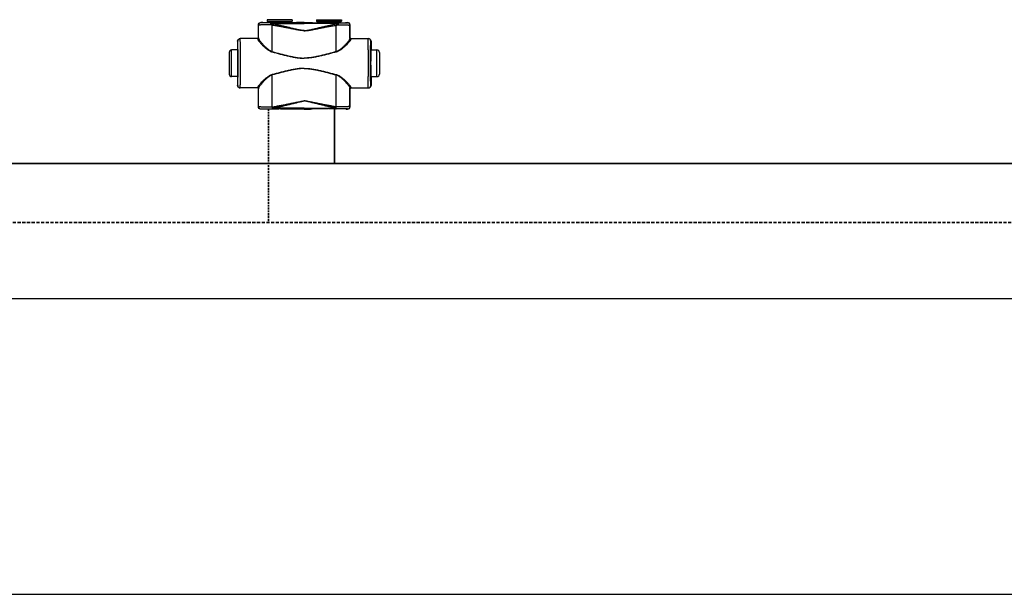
# Model space of a CAD drawing. Header units: millimetres. Extents: x 60394 to 199354, y 20895 to 166073.
# Tile 45 of 256: x 71667 to 72666, y 23395 to 23978. Entities that reach past the tile are written whole.
import ezdxf

# ---------------------------------------------------------------- set-up
doc = ezdxf.new("R2010")
doc.units = ezdxf.units.MM
doc.linetypes.add('VERDECKT', pattern=[9.525, 6.35, -3.175])
doc.layers.add('UT_SCHÉMA_PŘÍVOD', color=10, linetype='Continuous', lineweight=35)
doc.layers.add('UT_SCHÉMA_ZPÁTEČKA', color=172, linetype='VERDECKT', lineweight=35)

msp = doc.modelspace()

# ---------------------------------------------------------------- linework, layer by layer
at = {"color": 0, "linetype": 'Continuous'}
for p, q in [((71912.31, 23974.95), (71912.19, 23975.07)), ((71913.84, 23975.07), (71912.19, 23975.07)), ((71914.19, 23974.97), (71913.84, 23975.07)), ((71943.79, 23977.97), (71918.59, 23977.97)), ((71918.59, 23977.97), (71918.59, 23976.57)), ((71918.59, 23976.57), (71919.54, 23975.62)), ((71918.59, 23976.57), (71943.79, 23976.57)), ((71919.54, 23975.62), (71942.83, 23975.62)), ((71919.69, 23975.26), (71942.69, 23975.26)), ((71919.69, 23975.26), (71919.69, 23974.9)), ((71927.33, 23974.88), (71922.48, 23974.88)), ((71922.48, 23974.18), (71922.48, 23974.88)), ((71922.48, 23974.18), (71956.19, 23974.18)), ((71956.19, 23974.88), (71935.04, 23974.88)), ((71942.69, 23975.26), (71942.69, 23974.9)), ((71943.79, 23976.57), (71942.83, 23975.62)), ((71943.79, 23977.97), (71943.79, 23976.57)), ((71949.94, 23975.07), (71948.19, 23974.97)), ((71956.19, 23975.07), (71949.94, 23975.07)), ((71956.19, 23975.07), (71962.44, 23975.07)), ((71956.19, 23974.88), (71977.33, 23974.88)), ((71989.89, 23974.18), (71956.19, 23974.18)), ((71962.44, 23975.07), (71964.19, 23974.97)), ((71968.59, 23977.97), (71993.79, 23977.97)), ((71968.59, 23977.97), (71968.59, 23976.57)), ((71993.79, 23976.57), (71968.59, 23976.57)), ((71968.59, 23976.57), (71969.54, 23975.62)), ((71992.83, 23975.62), (71969.54, 23975.62)), ((71992.69, 23975.26), (71969.69, 23975.26)), ((71969.69, 23975.26), (71969.69, 23974.9)), ((71985.04, 23974.88), (71989.89, 23974.88)), ((71989.89, 23974.18), (71989.89, 23974.88)), ((71992.69, 23975.26), (71992.69, 23974.9)), ((71993.79, 23976.57), (71992.83, 23975.62)), ((71993.79, 23977.97), (71993.79, 23976.57)), ((71998.19, 23974.97), (71998.53, 23975.07)), ((71998.53, 23975.07), (72000.19, 23975.07)), ((72000.06, 23974.95), (72000.19, 23975.07)), ((71909.81, 23972.45), (71909.69, 23972.57)), ((71909.69, 23959.57), (71909.69, 23972.57)), ((72002.56, 23972.45), (72002.69, 23972.57)), ((72002.69, 23959.57), (72002.69, 23972.57)), ((71888.7, 23956.27), (71888.49, 23956.27)), ((71888.49, 23956.27), (71888.49, 23948.12)), ((71908.99, 23958.77), (71890.99, 23958.77)), ((71909.69, 23959.57), (71909.79, 23959.57)), ((72002.69, 23959.57), (72002.58, 23959.57)), ((72003.38, 23958.77), (72021.39, 23958.77)), ((72023.68, 23956.27), (72023.89, 23956.27)), ((72023.89, 23956.27), (72023.89, 23948.12)), ((71879.99, 23944.77), (71879.99, 23922.77)), ((71888.73, 23947.27), (71882.49, 23947.27)), ((71882.49, 23920.27), (71882.49, 23947.27)), ((71888.49, 23948.12), (71888.7, 23947.77)), ((71888.88, 23947.76), (71888.88, 23947.77)), ((72023.49, 23947.76), (72023.49, 23947.77)), ((72023.64, 23947.27), (72029.89, 23947.27)), ((72023.89, 23948.12), (72023.68, 23947.77)), ((72029.89, 23920.27), (72029.89, 23947.27)), ((72032.39, 23944.77), (72032.39, 23922.77)), ((71888.73, 23920.27), (71882.49, 23920.27)), ((71888.7, 23919.77), (71888.49, 23919.42)), ((71888.49, 23919.42), (71888.49, 23911.27)), ((71888.88, 23919.77), (71888.88, 23919.78)), ((72023.49, 23919.77), (72023.49, 23919.78)), ((72023.64, 23920.27), (72029.89, 23920.27)), ((72023.68, 23919.77), (72023.89, 23919.42)), ((72023.89, 23919.42), (72023.89, 23911.27)), ((71888.49, 23911.27), (71888.7, 23911.27)), ((71908.99, 23908.77), (71890.99, 23908.77)), ((71909.79, 23907.97), (71909.69, 23907.97)), ((71909.69, 23889.87), (71909.69, 23907.97)), ((72002.58, 23907.97), (72002.69, 23907.97)), ((72002.69, 23889.87), (72002.69, 23907.97)), ((72003.38, 23908.77), (72021.39, 23908.77)), ((72023.89, 23911.27), (72023.68, 23911.27)), ((71909.69, 23889.87), (71909.8, 23889.99)), ((71912.19, 23887.37), (71912.3, 23887.49)), ((71913.84, 23887.37), (71912.19, 23887.37)), ((71914.19, 23887.48), (71913.84, 23887.37)), ((71923.73, 23889.62), (71923.91, 23889.62)), ((71924.05, 23887.56), (71924.23, 23887.56)), ((71956.19, 23888.31), (71924.23, 23888.31)), ((71924.23, 23887.56), (71924.23, 23888.31)), ((71924.23, 23887.56), (71925.49, 23887.56)), ((71936.88, 23887.56), (71956.19, 23887.56)), ((71949.94, 23887.37), (71948.19, 23887.48)), ((71956.19, 23887.37), (71949.94, 23887.37)), ((71956.19, 23888.31), (71988.14, 23888.31)), ((71975.49, 23887.56), (71956.19, 23887.56)), ((71956.19, 23887.37), (71962.44, 23887.37)), ((71962.44, 23887.37), (71964.19, 23887.48)), ((71988.14, 23887.56), (71986.88, 23887.56)), ((71988.14, 23887.56), (71988.14, 23888.31)), ((71988.32, 23887.56), (71988.14, 23887.56)), ((71988.64, 23889.62), (71988.46, 23889.62)), ((71998.19, 23887.48), (71998.53, 23887.37)), ((71998.53, 23887.37), (72000.19, 23887.37)), ((72000.19, 23887.37), (72000.07, 23887.49)), ((72002.69, 23889.87), (72002.57, 23889.99))]:
    msp.add_line(p, q, dxfattribs=at)
for p, q in [((64740.61, 23695.36), (199354.39, 23695.36)), ((64740.61, 23395.36), (199354.39, 23395.36))]:
    msp.add_line(p, q)
for centre, radius, start, end in [((71912.31, 23972.45), 2.5, 90.00246, 179.99754), ((71919.19, 23975.26), 0.5, 0, 45), ((71943.19, 23975.26), 0.5, 135, 180), ((71969.19, 23975.26), 0.5, 0, 45), ((71993.19, 23975.26), 0.5, 135, 180), ((72000.06, 23972.45), 2.5, 0.00246, 89.99754), ((71891.2, 23956.27), 2.5, 90.00225, 180.00111), ((71908.99, 23959.57), 0.8, 270.0036, 359.99724), ((72003.38, 23959.57), 0.8, 180.00276, 269.9964), ((72021.18, 23956.27), 2.5, 359.99889, 89.99775), ((71882.49, 23944.77), 2.5, 90, 180), ((69449.02, 23933.77), 2442.41, 359.68325, 0.31675), ((74463.35, 23933.77), 2442.41, 179.68325, 180.31675), ((72029.89, 23944.77), 2.5, 0, 90), ((71882.49, 23922.77), 2.5, 180, 270), ((72029.89, 23922.77), 2.5, 270, 0), ((71891.2, 23911.27), 2.5, 179.99889, 269.99775), ((71908.99, 23907.97), 0.8, 0.00276, 89.9964), ((72003.38, 23907.97), 0.8, 90.0036, 179.99724), ((72021.18, 23911.27), 2.5, 270.00225, 0.00111), ((71912.3, 23889.99), 2.5, 180.00246, 269.99754), ((72000.07, 23889.99), 2.5, 270.00246, 359.99754)]:
    msp.add_arc(centre, radius, start, end, dxfattribs=at)
at = {"color": 0, "linetype": 'Continuous', "extrusion": (0, 0, -1)}
for centre, major_axis, ratio, start_param, end_param in [((71912.19, 23972.57), (-1.77, 1.77), 0.999973, -0.785384, 0.785384), ((71931.19, 23974.97), (-17, 0), 0.005236, 4.941076, 6.283185), ((71931.19, 23974.97), (-17, 0), 0.005236, 3.141593, 4.483702), ((71890.99, 23956.27), (-2.5, 0), 0.999945, 0, 1.570796), ((71908.89, 23959.57), (-0.8, 0), 0.999986, -3.141593, -1.659157), ((71888.7, 23933.77), (0, 14), 0.010472, 0, 3.141593), ((71890.99, 23911.27), (-2.5, 0), 0.999945, -1.570796, 0), ((71908.89, 23907.97), (0.8, 0), 0.999986, -1.395381, 0), ((71912.19, 23889.87), (1.77, 1.77), 0.999973, -3.926977, -2.356208), ((71931.19, 23887.48), (-17, 0), 0.005236, 0, 1.229157), ((71931.19, 23887.48), (-17, 0), 0.005236, 1.912436, 3.141593)]:
    msp.add_ellipse(centre, major_axis=major_axis, ratio=ratio, start_param=start_param, end_param=end_param, dxfattribs=at)
at = {"color": 0, "linetype": 'Continuous'}
for centre, major_axis, ratio, start_param, end_param in [((71981.19, 23974.97), (17, 0), 0.005236, 3.141593, 4.483702), ((71981.19, 23974.97), (17, 0), 0.005236, 4.941076, 6.283185), ((72000.19, 23972.57), (1.77, 1.77), 0.999973, -0.785384, 0.785384), ((72003.49, 23959.57), (0.8, 0), 0.999986, -3.141593, -1.659157), ((72021.39, 23956.27), (2.5, 0), 0.999945, 0, 1.570796), ((72023.68, 23933.77), (0, 14), 0.010472, 0, 3.141593), ((72003.49, 23907.97), (-0.8, 0), 0.999986, -1.395381, 0), ((72021.39, 23911.27), (2.5, 0), 0.999945, -1.570796, 0), ((71981.19, 23887.48), (17, 0), 0.005236, 1.912436, 3.141593), ((71981.19, 23887.48), (17, 0), 0.005236, 0, 1.229157), ((72000.19, 23889.87), (-1.77, 1.77), 0.999973, -3.926977, -2.356208)]:
    msp.add_ellipse(centre, major_axis=major_axis, ratio=ratio, start_param=start_param, end_param=end_param, dxfattribs=at)
for points, knots in [([(71922.48, 23974.88), (71921.78, 23974.88), (71920.42, 23974.88), (71918.76, 23974.89), (71917.52, 23974.89), (71916.68, 23974.9), (71915.89, 23974.9), (71915.18, 23974.9), (71914.53, 23974.91), (71913.97, 23974.91), (71913.48, 23974.92), (71913.13, 23974.92), (71912.89, 23974.93), (71912.74, 23974.93), (71912.61, 23974.93), (71912.51, 23974.94), (71912.43, 23974.94), (71912.39, 23974.94), (71912.36, 23974.94), (71912.34, 23974.94), (71912.32, 23974.95), (71912.31, 23974.95), (71912.31, 23974.95), (71912.31, 23974.95)], [0, 0, 0, 0, 0.207653, 0.400343, 0.489423, 0.572844, 0.650059, 0.720565, 0.783909, 0.839692, 0.887568, 0.927242, 0.943927, 0.958477, 0.970869, 0.981088, 0.989117, 0.992306, 0.994945, 0.997032, 0.998568, 0.999554, 1, 1, 1, 1]), ([(71922.48, 23974.88), (71922.4, 23974.88), (71922.29, 23974.77), (71922.22, 23974.63), (71922.15, 23974.48), (71922.07, 23974.26), (71922, 23973.94), (71921.94, 23973.58), (71921.89, 23973.18), (71921.87, 23972.9), (71921.87, 23972.76)], [0, 0, 0, 0, 0.117156, 0.161001, 0.211236, 0.330442, 0.472834, 0.634922, 0.812344, 1, 1, 1, 1]), ([(71922.48, 23974.18), (71922.36, 23973.98), (71922.13, 23973.51), (71921.95, 23973.03), (71921.87, 23972.76)], [0, 0, 0, 0, 0.464895, 1, 1, 1, 1]), ([(71924.06, 23973.74), (71923.92, 23973.77), (71923.39, 23973.89), (71922.87, 23974.05), (71922.48, 23974.18)], [0, 0, 0, 0, 0.253704, 1, 1, 1, 1]), ([(71924.06, 23973.74), (71923.99, 23973.54), (71923.87, 23973.09), (71923.78, 23972.64), (71923.73, 23972.4)], [0, 0, 0, 0, 0.464569, 1, 1, 1, 1]), ([(71956.19, 23966.94), (71956.19, 23966.94), (71955.84, 23966.94), (71955.15, 23966.97), (71953.78, 23967.1), (71952.08, 23967.38), (71950.05, 23967.81), (71948.04, 23968.26), (71946.03, 23968.74), (71943.36, 23969.37), (71940.03, 23970.17), (71936.03, 23971.12), (71932.04, 23972.03), (71928.05, 23972.91), (71925.39, 23973.47), (71924.06, 23973.74)], [0.499995, 0.499995, 0.499995, 0.499995, 0.4999958, 0.5157333, 0.5314718, 0.5629204, 0.5943483, 0.6257534, 0.6571339, 0.6884877, 0.7511054, 0.813586, 0.8759088, 0.9380534, 1, 1, 1, 1]), ([(71935.04, 23974.88), (71934.4, 23974.88), (71933.12, 23974.85), (71931.19, 23974.83), (71929.25, 23974.85), (71927.97, 23974.88), (71927.33, 23974.88)], [0, 0, 0, 0, 0.248355, 0.5, 0.751645, 1, 1, 1, 1]), ([(71956.19, 23966.94), (71956.19, 23966.94), (71956.53, 23966.94), (71957.22, 23966.97), (71958.59, 23967.1), (71960.29, 23967.38), (71962.32, 23967.81), (71964.33, 23968.26), (71966.34, 23968.74), (71969.01, 23969.37), (71972.34, 23970.17), (71976.34, 23971.12), (71980.33, 23972.03), (71984.32, 23972.91), (71986.98, 23973.47), (71988.31, 23973.74)], [0.499995, 0.499995, 0.499995, 0.499995, 0.4999958, 0.5157333, 0.5314718, 0.5629204, 0.5943483, 0.6257534, 0.6571339, 0.6884877, 0.7511054, 0.813586, 0.8759088, 0.9380534, 1, 1, 1, 1]), ([(71977.33, 23974.88), (71977.97, 23974.88), (71979.25, 23974.85), (71981.19, 23974.83), (71983.12, 23974.85), (71984.4, 23974.88), (71985.04, 23974.88)], [0, 0, 0, 0, 0.248355, 0.5, 0.751645, 1, 1, 1, 1]), ([(71988.31, 23973.74), (71988.45, 23973.77), (71988.98, 23973.89), (71989.5, 23974.05), (71989.89, 23974.18)], [0, 0, 0, 0, 0.253704, 1, 1, 1, 1]), ([(71988.31, 23973.74), (71988.38, 23973.54), (71988.5, 23973.09), (71988.59, 23972.64), (71988.64, 23972.4)], [0, 0, 0, 0, 0.464569, 1, 1, 1, 1]), ([(71989.89, 23974.88), (71990.59, 23974.88), (71991.95, 23974.88), (71993.61, 23974.89), (71994.85, 23974.89), (71995.7, 23974.9), (71996.48, 23974.9), (71997.2, 23974.9), (71997.84, 23974.91), (71998.41, 23974.91), (71998.89, 23974.92), (71999.25, 23974.92), (71999.49, 23974.93), (71999.63, 23974.93), (71999.76, 23974.93), (71999.86, 23974.94), (71999.94, 23974.94), (71999.98, 23974.94), (72000.01, 23974.94), (72000.03, 23974.94), (72000.05, 23974.95), (72000.06, 23974.95), (72000.06, 23974.95), (72000.06, 23974.95)], [0, 0, 0, 0, 0.207653, 0.400343, 0.489423, 0.572844, 0.650059, 0.720565, 0.783909, 0.839692, 0.887568, 0.927242, 0.943927, 0.958477, 0.970869, 0.981088, 0.989117, 0.992306, 0.994945, 0.997032, 0.998568, 0.999554, 1, 1, 1, 1]), ([(71989.89, 23974.88), (71989.98, 23974.88), (71990.08, 23974.77), (71990.16, 23974.63), (71990.23, 23974.48), (71990.3, 23974.26), (71990.38, 23973.94), (71990.44, 23973.58), (71990.48, 23973.18), (71990.5, 23972.9), (71990.5, 23972.76)], [0, 0, 0, 0, 0.117156, 0.161001, 0.211236, 0.330442, 0.472834, 0.634922, 0.812344, 1, 1, 1, 1]), ([(71989.89, 23974.18), (71990.01, 23973.98), (71990.24, 23973.51), (71990.42, 23973.03), (71990.5, 23972.76)], [0, 0, 0, 0, 0.464895, 1, 1, 1, 1]), ([(71921.87, 23972.76), (71921.04, 23972.76), (71919.43, 23972.75), (71917.46, 23972.73), (71916, 23972.71), (71914.99, 23972.69), (71914.06, 23972.67), (71913.21, 23972.65), (71912.45, 23972.63), (71911.78, 23972.61), (71911.2, 23972.58), (71910.78, 23972.56), (71910.49, 23972.55), (71910.32, 23972.53), (71910.17, 23972.52), (71910.04, 23972.51), (71909.95, 23972.49), (71909.88, 23972.48), (71909.83, 23972.47), (71909.81, 23972.46), (71909.81, 23972.45)], [0, 0, 0, 0, 0.207034, 0.39928, 0.488214, 0.57154, 0.648707, 0.71921, 0.782588, 0.838437, 0.886403, 0.926186, 0.942933, 0.957549, 0.970012, 0.98031, 0.988432, 0.994377, 0.998178, 1, 1, 1, 1]), ([(71909.82, 23959.04), (71909.82, 23960.16), (71909.81, 23964.63), (71909.81, 23969.1), (71909.81, 23972.45)], [0, 0, 0, 0, 0.250733, 1, 1, 1, 1]), ([(71923.73, 23972.4), (71923.57, 23972.42), (71922.95, 23972.52), (71922.33, 23972.65), (71921.87, 23972.76)], [0, 0, 0, 0, 0.252579, 1, 1, 1, 1]), ([(71956.19, 23966.76), (71956.19, 23966.76), (71955.5, 23966.76), (71954.12, 23966.84), (71952.07, 23967.12), (71950.03, 23967.47), (71947.32, 23967.98), (71943.94, 23968.64), (71939.89, 23969.44), (71935.85, 23970.22), (71931.81, 23970.98), (71927.77, 23971.71), (71925.08, 23972.18), (71923.73, 23972.4)], [0.5000015, 0.5000015, 0.5000015, 0.5000015, 0.500002, 0.5313979, 0.5627848, 0.5941575, 0.6255147, 0.6881766, 0.7507583, 0.8132458, 0.8756245, 0.9378805, 1, 1, 1, 1]), ([(71923.75, 23945.63), (71923.75, 23947.87), (71923.74, 23956.79), (71923.74, 23965.72), (71923.73, 23972.4)], [0, 0, 0, 0, 0.250952, 1, 1, 1, 1]), ([(71956.19, 23966.76), (71956.19, 23966.76), (71956.88, 23966.76), (71958.26, 23966.84), (71960.31, 23967.12), (71962.34, 23967.47), (71965.05, 23967.98), (71968.43, 23968.64), (71972.48, 23969.44), (71976.52, 23970.22), (71980.56, 23970.98), (71984.6, 23971.71), (71987.29, 23972.18), (71988.64, 23972.4)], [0.5000015, 0.5000015, 0.5000015, 0.5000015, 0.500002, 0.5313979, 0.5627848, 0.5941575, 0.6255147, 0.6881766, 0.7507583, 0.8132458, 0.8756245, 0.9378805, 1, 1, 1, 1]), ([(71988.62, 23945.63), (71988.62, 23947.87), (71988.63, 23956.79), (71988.63, 23965.72), (71988.64, 23972.4)], [0, 0, 0, 0, 0.250952, 1, 1, 1, 1]), ([(71988.64, 23972.4), (71988.8, 23972.42), (71989.42, 23972.52), (71990.04, 23972.65), (71990.5, 23972.76)], [0, 0, 0, 0, 0.252579, 1, 1, 1, 1]), ([(71990.5, 23972.76), (71991.34, 23972.76), (71992.94, 23972.75), (71994.91, 23972.73), (71996.37, 23972.71), (71997.38, 23972.69), (71998.31, 23972.67), (71999.16, 23972.65), (71999.92, 23972.63), (72000.59, 23972.61), (72001.17, 23972.58), (72001.59, 23972.56), (72001.88, 23972.55), (72002.05, 23972.53), (72002.2, 23972.52), (72002.33, 23972.51), (72002.42, 23972.49), (72002.5, 23972.48), (72002.54, 23972.47), (72002.56, 23972.46), (72002.56, 23972.45)], [0, 0, 0, 0, 0.207034, 0.39928, 0.488214, 0.57154, 0.648707, 0.71921, 0.782588, 0.838437, 0.886403, 0.926186, 0.942933, 0.957549, 0.970012, 0.98031, 0.988432, 0.994377, 0.998178, 1, 1, 1, 1]), ([(72002.55, 23959.04), (72002.55, 23960.16), (72002.56, 23964.63), (72002.56, 23969.1), (72002.56, 23972.45)], [0, 0, 0, 0, 0.250733, 1, 1, 1, 1]), ([(71888.88, 23947.77), (71888.87, 23948.4), (71888.86, 23949.59), (71888.85, 23951.04), (71888.83, 23952.09), (71888.82, 23952.79), (71888.81, 23953.43), (71888.8, 23954.01), (71888.79, 23954.53), (71888.77, 23954.98), (71888.76, 23955.37), (71888.75, 23955.64), (71888.74, 23955.83), (71888.74, 23955.95), (71888.73, 23956.04), (71888.72, 23956.12), (71888.72, 23956.18), (71888.71, 23956.23), (71888.7, 23956.25), (71888.7, 23956.27), (71888.7, 23956.27)], [0, 0, 0, 0, 0.221931, 0.420259, 0.509783, 0.592499, 0.668149, 0.736495, 0.797321, 0.850436, 0.895675, 0.932895, 0.948462, 0.961984, 0.973451, 0.982856, 0.990196, 0.99547, 0.998697, 1, 1, 1, 1]), ([(71891.39, 23947.27), (71891.39, 23948.11), (71891.38, 23949.71), (71891.36, 23951.65), (71891.35, 23953.06), (71891.33, 23954.02), (71891.32, 23954.89), (71891.31, 23955.68), (71891.3, 23956.39), (71891.28, 23957), (71891.27, 23957.53), (71891.26, 23957.91), (71891.25, 23958.17), (71891.24, 23958.32), (71891.23, 23958.46), (71891.23, 23958.57), (71891.22, 23958.65), (71891.21, 23958.71), (71891.21, 23958.75), (71891.2, 23958.77), (71891.2, 23958.77), (71891.2, 23958.77)], [0, 0, 0, 0, 0.218984, 0.416191, 0.505653, 0.588551, 0.664564, 0.733396, 0.794781, 0.848478, 0.894279, 0.932006, 0.947796, 0.961515, 0.973152, 0.982695, 0.990138, 0.995479, 0.998726, 0.999584, 1, 1, 1, 1]), ([(71908.99, 23958.77), (71908.99, 23958.77), (71908.99, 23958.77), (71908.99, 23958.76), (71909, 23958.75), (71909, 23958.73), (71909, 23958.69), (71909, 23958.64), (71909.01, 23958.56), (71909.01, 23958.47), (71909.01, 23958.37), (71909.02, 23958.29), (71909.02, 23958.25)], [0, 0, 0, 0, 0.005122, 0.017304, 0.037118, 0.064661, 0.143035, 0.252499, 0.393016, 0.564526, 0.766907, 1, 1, 1, 1]), ([(71909.82, 23959.04), (71909.82, 23958.93), (71909.78, 23958.73), (71909.6, 23958.47), (71909.33, 23958.29), (71909.12, 23958.25), (71909.02, 23958.25)], [0, 0, 0, 0, 0.247572, 0.496581, 0.747591, 1, 1, 1, 1]), ([(71909.02, 23958.25), (71909.02, 23958.19), (71909.04, 23958.05), (71909.11, 23957.83), (71909.22, 23957.58), (71909.43, 23957.19), (71909.79, 23956.65), (71910.32, 23955.94), (71910.96, 23955.16), (71912, 23953.98), (71913.5, 23952.39), (71915.54, 23950.43), (71917.45, 23948.79), (71919.15, 23947.52), (71921.01, 23946.32), (71922.55, 23945.59), (71923.64, 23945.3)], [0, 0, 0, 0, 0.009694, 0.02127, 0.034861, 0.050494, 0.087694, 0.13227, 0.183417, 0.240322, 0.368483, 0.511765, 0.666448, 0.747227, 0.829948, 1, 1, 1, 1]), ([(71909.79, 23959.57), (71909.79, 23959.57), (71909.79, 23959.57), (71909.79, 23959.56), (71909.8, 23959.55), (71909.8, 23959.53), (71909.8, 23959.49), (71909.8, 23959.43), (71909.81, 23959.36), (71909.81, 23959.26), (71909.81, 23959.16), (71909.82, 23959.08), (71909.82, 23959.04)], [0, 0, 0, 0, 0.005057, 0.017214, 0.037015, 0.06455, 0.142921, 0.252392, 0.392925, 0.564459, 0.766871, 1, 1, 1, 1]), ([(71909.82, 23959.04), (71909.82, 23958.97), (71909.84, 23958.82), (71909.91, 23958.59), (71910.01, 23958.33), (71910.21, 23957.93), (71910.55, 23957.37), (71911.05, 23956.64), (71911.65, 23955.83), (71912.63, 23954.62), (71914.04, 23952.99), (71915.97, 23950.97), (71917.79, 23949.28), (71919.41, 23947.97), (71921.18, 23946.71), (71922.68, 23945.94), (71923.75, 23945.63)], [0, 0, 0, 0, 0.010286, 0.022433, 0.036551, 0.052653, 0.090607, 0.135698, 0.187142, 0.244158, 0.372094, 0.514728, 0.6685, 0.748767, 0.830965, 1, 1, 1, 1]), ([(72002.55, 23959.04), (72002.55, 23958.97), (72002.53, 23958.82), (72002.46, 23958.59), (72002.36, 23958.33), (72002.16, 23957.93), (72001.83, 23957.37), (72001.33, 23956.64), (72000.72, 23955.83), (71999.74, 23954.62), (71998.33, 23952.99), (71996.4, 23950.97), (71994.58, 23949.28), (71992.97, 23947.97), (71991.19, 23946.71), (71989.69, 23945.94), (71988.62, 23945.63)], [0, 0, 0, 0, 0.010286, 0.022433, 0.036551, 0.052653, 0.090607, 0.135698, 0.187142, 0.244158, 0.372094, 0.514728, 0.6685, 0.748767, 0.830965, 1, 1, 1, 1]), ([(72003.35, 23958.25), (72003.35, 23958.19), (72003.33, 23958.05), (72003.26, 23957.83), (72003.15, 23957.58), (72002.94, 23957.19), (72002.58, 23956.65), (72002.05, 23955.94), (72001.41, 23955.16), (72000.37, 23953.98), (71998.87, 23952.39), (71996.83, 23950.43), (71994.92, 23948.79), (71993.22, 23947.52), (71991.36, 23946.32), (71989.82, 23945.59), (71988.73, 23945.3)], [0, 0, 0, 0, 0.009694, 0.02127, 0.034861, 0.050494, 0.087694, 0.13227, 0.183417, 0.240322, 0.368483, 0.511765, 0.666448, 0.747227, 0.829948, 1, 1, 1, 1]), ([(72002.58, 23959.57), (72002.58, 23959.57), (72002.58, 23959.57), (72002.58, 23959.56), (72002.58, 23959.55), (72002.57, 23959.53), (72002.57, 23959.49), (72002.57, 23959.43), (72002.56, 23959.36), (72002.56, 23959.26), (72002.56, 23959.16), (72002.55, 23959.08), (72002.55, 23959.04)], [0, 0, 0, 0, 0.005057, 0.017214, 0.037015, 0.06455, 0.142921, 0.252392, 0.392925, 0.564459, 0.766871, 1, 1, 1, 1]), ([(72002.55, 23959.04), (72002.55, 23958.93), (72002.6, 23958.73), (72002.77, 23958.47), (72003.04, 23958.29), (72003.25, 23958.25), (72003.35, 23958.25)], [0, 0, 0, 0, 0.247572, 0.496581, 0.747591, 1, 1, 1, 1]), ([(72003.38, 23958.77), (72003.38, 23958.77), (72003.38, 23958.77), (72003.38, 23958.76), (72003.38, 23958.75), (72003.37, 23958.73), (72003.37, 23958.69), (72003.37, 23958.64), (72003.36, 23958.56), (72003.36, 23958.47), (72003.36, 23958.37), (72003.35, 23958.29), (72003.35, 23958.25)], [0, 0, 0, 0, 0.005122, 0.017304, 0.037118, 0.064661, 0.143035, 0.252499, 0.393016, 0.564526, 0.766907, 1, 1, 1, 1]), ([(72020.98, 23947.27), (72020.98, 23948.11), (72020.99, 23949.71), (72021.01, 23951.65), (72021.03, 23953.06), (72021.04, 23954.02), (72021.05, 23954.89), (72021.06, 23955.68), (72021.08, 23956.39), (72021.09, 23957), (72021.1, 23957.53), (72021.11, 23957.91), (72021.12, 23958.17), (72021.13, 23958.32), (72021.14, 23958.46), (72021.15, 23958.57), (72021.15, 23958.65), (72021.16, 23958.71), (72021.17, 23958.75), (72021.17, 23958.77), (72021.17, 23958.77), (72021.18, 23958.77)], [0, 0, 0, 0, 0.218984, 0.416191, 0.505653, 0.588551, 0.664564, 0.733396, 0.794781, 0.848478, 0.894279, 0.932006, 0.947796, 0.961515, 0.973152, 0.982695, 0.990138, 0.995479, 0.998726, 0.999584, 1, 1, 1, 1]), ([(72023.49, 23947.77), (72023.5, 23948.4), (72023.51, 23949.59), (72023.52, 23951.04), (72023.54, 23952.09), (72023.55, 23952.79), (72023.56, 23953.43), (72023.57, 23954.01), (72023.58, 23954.53), (72023.6, 23954.98), (72023.61, 23955.37), (72023.62, 23955.64), (72023.63, 23955.83), (72023.64, 23955.95), (72023.64, 23956.04), (72023.65, 23956.12), (72023.66, 23956.18), (72023.66, 23956.23), (72023.67, 23956.25), (72023.67, 23956.27), (72023.68, 23956.27)], [0, 0, 0, 0, 0.221931, 0.420259, 0.509783, 0.592499, 0.668149, 0.736495, 0.797321, 0.850436, 0.895675, 0.932895, 0.948462, 0.961984, 0.973451, 0.982856, 0.990196, 0.99547, 0.998697, 1, 1, 1, 1]), ([(71888.88, 23919.78), (71888.9, 23921.98), (71888.92, 23926.64), (71888.94, 23933.77), (71888.92, 23940.9), (71888.9, 23945.56), (71888.88, 23947.76)], [0, 0, 0, 0, 0.235226, 0.499987, 0.764754, 1, 1, 1, 1]), ([(71923.75, 23945.63), (71923.74, 23945.6), (71923.71, 23945.49), (71923.67, 23945.38), (71923.64, 23945.3)], [0, 0, 0, 0, 0.258378, 1, 1, 1, 1]), ([(71923.64, 23945.3), (71926.31, 23944.58), (71930.31, 23943.5), (71935.67, 23942.13), (71939.71, 23941.16), (71943.78, 23940.28), (71947.88, 23939.56), (71951.33, 23939.14), (71954.1, 23938.97), (71955.49, 23938.94), (71956.19, 23938.94), (71956.19, 23938.94)], [0, 0, 0, 0, 0.1245061, 0.1869228, 0.2494269, 0.3120016, 0.3746311, 0.4372993, 0.4686472, 0.4999998, 0.5, 0.5, 0.5, 0.5]), ([(71923.75, 23945.63), (71926.4, 23944.89), (71930.39, 23943.79), (71935.72, 23942.38), (71939.75, 23941.38), (71943.8, 23940.47), (71947.89, 23939.72), (71951.34, 23939.29), (71954.1, 23939.11), (71955.49, 23939.08), (71956.19, 23939.08), (71956.19, 23939.08)], [0, 0, 0, 0, 0.1244767, 0.1868883, 0.2493924, 0.3119715, 0.3746087, 0.437287, 0.4686409, 0.4999998, 0.5, 0.5, 0.5, 0.5]), ([(71988.62, 23945.63), (71985.97, 23944.89), (71981.99, 23943.79), (71976.65, 23942.38), (71972.62, 23941.38), (71968.57, 23940.47), (71964.48, 23939.72), (71961.04, 23939.29), (71958.27, 23939.11), (71956.88, 23939.08), (71956.19, 23939.08), (71956.19, 23939.08)], [0, 0, 0, 0, 0.1244767, 0.1868883, 0.2493924, 0.3119715, 0.3746087, 0.437287, 0.4686409, 0.4999998, 0.5, 0.5, 0.5, 0.5]), ([(71988.73, 23945.3), (71986.06, 23944.58), (71982.06, 23943.5), (71976.7, 23942.13), (71972.66, 23941.16), (71968.6, 23940.28), (71964.49, 23939.56), (71961.04, 23939.14), (71958.27, 23938.97), (71956.88, 23938.94), (71956.19, 23938.94), (71956.19, 23938.94)], [0, 0, 0, 0, 0.1245061, 0.1869228, 0.2494269, 0.3120016, 0.3746311, 0.4372993, 0.4686472, 0.4999998, 0.5, 0.5, 0.5, 0.5]), ([(71988.62, 23945.63), (71988.63, 23945.6), (71988.66, 23945.49), (71988.7, 23945.38), (71988.73, 23945.3)], [0, 0, 0, 0, 0.258378, 1, 1, 1, 1]), ([(72023.49, 23919.78), (72023.47, 23921.98), (72023.45, 23926.64), (72023.44, 23933.77), (72023.45, 23940.9), (72023.47, 23945.56), (72023.49, 23947.76)], [0, 0, 0, 0, 0.235226, 0.499987, 0.764754, 1, 1, 1, 1]), ([(71956.19, 23928.61), (71954.8, 23928.61), (71952.02, 23928.49), (71947.88, 23927.99), (71943.78, 23927.26), (71939.71, 23926.38), (71935.67, 23925.41), (71930.31, 23924.04), (71926.31, 23922.96), (71923.64, 23922.25)], [0.5, 0.5, 0.5, 0.5, 0.5626889, 0.6253582, 0.6879892, 0.7505657, 0.8130716, 0.8754902, 1, 1, 1, 1]), ([(71956.19, 23928.46), (71954.8, 23928.46), (71952.02, 23928.33), (71947.89, 23927.82), (71943.8, 23927.07), (71939.75, 23926.16), (71935.72, 23925.16), (71930.39, 23923.76), (71926.4, 23922.65), (71923.75, 23921.92)], [0.5, 0.5, 0.5, 0.5, 0.5627005, 0.6253799, 0.6880187, 0.7505997, 0.8131057, 0.8755193, 1, 1, 1, 1]), ([(71956.19, 23928.61), (71957.58, 23928.61), (71960.35, 23928.49), (71964.49, 23927.99), (71968.6, 23927.26), (71972.66, 23926.38), (71976.7, 23925.41), (71982.06, 23924.04), (71986.06, 23922.96), (71988.73, 23922.25)], [0.5, 0.5, 0.5, 0.5, 0.5626889, 0.6253582, 0.6879892, 0.7505657, 0.8130716, 0.8754902, 1, 1, 1, 1]), ([(71956.19, 23928.46), (71957.57, 23928.46), (71960.35, 23928.33), (71964.48, 23927.82), (71968.57, 23927.07), (71972.62, 23926.16), (71976.65, 23925.16), (71981.99, 23923.76), (71985.97, 23922.65), (71988.62, 23921.92)], [0.5, 0.5, 0.5, 0.5, 0.5627005, 0.6253799, 0.6880187, 0.7505997, 0.8131057, 0.8755193, 1, 1, 1, 1]), ([(71888.7, 23911.27), (71888.7, 23911.27), (71888.7, 23911.29), (71888.71, 23911.31), (71888.72, 23911.36), (71888.72, 23911.42), (71888.73, 23911.5), (71888.74, 23911.6), (71888.74, 23911.71), (71888.75, 23911.9), (71888.76, 23912.18), (71888.77, 23912.56), (71888.79, 23913.01), (71888.8, 23913.53), (71888.81, 23914.11), (71888.82, 23914.75), (71888.83, 23915.45), (71888.85, 23916.5), (71888.86, 23917.95), (71888.87, 23919.14), (71888.88, 23919.77)], [0, 0, 0, 0, 0.001303, 0.00453, 0.009804, 0.017144, 0.026549, 0.038016, 0.051538, 0.067105, 0.104325, 0.149564, 0.202679, 0.263505, 0.331851, 0.407501, 0.490217, 0.579741, 0.778069, 1, 1, 1, 1]), ([(71891.2, 23908.77), (71891.2, 23908.77), (71891.2, 23908.78), (71891.21, 23908.79), (71891.21, 23908.83), (71891.22, 23908.89), (71891.23, 23908.97), (71891.23, 23909.08), (71891.24, 23909.22), (71891.25, 23909.38), (71891.26, 23909.63), (71891.27, 23910.01), (71891.28, 23910.54), (71891.3, 23911.16), (71891.31, 23911.86), (71891.32, 23912.65), (71891.33, 23913.53), (71891.35, 23914.48), (71891.36, 23915.89), (71891.38, 23917.83), (71891.39, 23919.43), (71891.39, 23920.27)], [0, 0, 0, 0, 0.000416, 0.001274, 0.004521, 0.009862, 0.017305, 0.026849, 0.038485, 0.052204, 0.067994, 0.105721, 0.151522, 0.205219, 0.266604, 0.335437, 0.411449, 0.494347, 0.58381, 0.781016, 1, 1, 1, 1]), ([(71923.64, 23922.25), (71922.55, 23921.95), (71921.01, 23921.23), (71919.15, 23920.02), (71917.45, 23918.75), (71915.54, 23917.11), (71913.5, 23915.15), (71912, 23913.57), (71910.96, 23912.39), (71910.32, 23911.6), (71909.79, 23910.89), (71909.43, 23910.35), (71909.22, 23909.96), (71909.11, 23909.72), (71909.04, 23909.5), (71909.02, 23909.35), (71909.02, 23909.29)], [0, 0, 0, 0, 0.170052, 0.252774, 0.333553, 0.488235, 0.631517, 0.759678, 0.816583, 0.86773, 0.912306, 0.949506, 0.965139, 0.978731, 0.990306, 1, 1, 1, 1]), ([(71923.75, 23921.92), (71922.68, 23921.61), (71921.18, 23920.83), (71919.41, 23919.57), (71917.79, 23918.26), (71915.97, 23916.57), (71914.04, 23914.55), (71912.63, 23912.93), (71911.65, 23911.71), (71911.05, 23910.9), (71910.55, 23910.17), (71910.21, 23909.61), (71910.01, 23909.21), (71909.91, 23908.95), (71909.84, 23908.72), (71909.82, 23908.57), (71909.82, 23908.51)], [0, 0, 0, 0, 0.169036, 0.251233, 0.3315, 0.485272, 0.627906, 0.755842, 0.812858, 0.864302, 0.909393, 0.947347, 0.963449, 0.977567, 0.989714, 1, 1, 1, 1]), ([(71923.75, 23921.92), (71923.74, 23921.94), (71923.71, 23922.06), (71923.67, 23922.17), (71923.64, 23922.25)], [0, 0, 0, 0, 0.258378, 1, 1, 1, 1]), ([(71923.73, 23889.62), (71923.73, 23892.29), (71923.74, 23903.06), (71923.75, 23913.82), (71923.75, 23921.92)], [0, 0, 0, 0, 0.248459, 1, 1, 1, 1]), ([(71988.62, 23921.92), (71988.63, 23921.94), (71988.66, 23922.06), (71988.7, 23922.17), (71988.73, 23922.25)], [0, 0, 0, 0, 0.258378, 1, 1, 1, 1]), ([(71988.62, 23921.92), (71989.69, 23921.61), (71991.19, 23920.83), (71992.97, 23919.57), (71994.58, 23918.26), (71996.4, 23916.57), (71998.33, 23914.55), (71999.74, 23912.93), (72000.72, 23911.71), (72001.33, 23910.9), (72001.83, 23910.17), (72002.16, 23909.61), (72002.36, 23909.21), (72002.46, 23908.95), (72002.53, 23908.72), (72002.55, 23908.57), (72002.55, 23908.51)], [0, 0, 0, 0, 0.169036, 0.251233, 0.3315, 0.485272, 0.627906, 0.755842, 0.812858, 0.864302, 0.909393, 0.947347, 0.963449, 0.977567, 0.989714, 1, 1, 1, 1]), ([(71988.64, 23889.62), (71988.64, 23892.29), (71988.63, 23903.06), (71988.63, 23913.82), (71988.62, 23921.92)], [0, 0, 0, 0, 0.248459, 1, 1, 1, 1]), ([(71988.73, 23922.25), (71989.82, 23921.95), (71991.36, 23921.23), (71993.22, 23920.02), (71994.92, 23918.75), (71996.83, 23917.11), (71998.87, 23915.15), (72000.37, 23913.57), (72001.41, 23912.39), (72002.05, 23911.6), (72002.58, 23910.89), (72002.94, 23910.35), (72003.15, 23909.96), (72003.26, 23909.72), (72003.33, 23909.5), (72003.35, 23909.35), (72003.35, 23909.29)], [0, 0, 0, 0, 0.170052, 0.252774, 0.333553, 0.488235, 0.631517, 0.759678, 0.816583, 0.86773, 0.912306, 0.949506, 0.965139, 0.978731, 0.990306, 1, 1, 1, 1]), ([(72021.18, 23908.77), (72021.17, 23908.77), (72021.17, 23908.78), (72021.17, 23908.79), (72021.16, 23908.83), (72021.15, 23908.89), (72021.15, 23908.97), (72021.14, 23909.08), (72021.13, 23909.22), (72021.12, 23909.38), (72021.11, 23909.63), (72021.1, 23910.01), (72021.09, 23910.54), (72021.08, 23911.16), (72021.06, 23911.86), (72021.05, 23912.65), (72021.04, 23913.53), (72021.03, 23914.48), (72021.01, 23915.89), (72020.99, 23917.83), (72020.98, 23919.43), (72020.98, 23920.27)], [0, 0, 0, 0, 0.000416, 0.001274, 0.004521, 0.009862, 0.017305, 0.026849, 0.038485, 0.052204, 0.067994, 0.105721, 0.151522, 0.205219, 0.266604, 0.335437, 0.411449, 0.494347, 0.58381, 0.781016, 1, 1, 1, 1]), ([(72023.68, 23911.27), (72023.67, 23911.27), (72023.67, 23911.29), (72023.66, 23911.31), (72023.66, 23911.36), (72023.65, 23911.42), (72023.64, 23911.5), (72023.64, 23911.6), (72023.63, 23911.71), (72023.62, 23911.9), (72023.61, 23912.18), (72023.6, 23912.56), (72023.58, 23913.01), (72023.57, 23913.53), (72023.56, 23914.11), (72023.55, 23914.75), (72023.54, 23915.45), (72023.52, 23916.5), (72023.51, 23917.95), (72023.5, 23919.14), (72023.49, 23919.77)], [0, 0, 0, 0, 0.001303, 0.00453, 0.009804, 0.017144, 0.026549, 0.038016, 0.051538, 0.067105, 0.104325, 0.149564, 0.202679, 0.263505, 0.331851, 0.407501, 0.490217, 0.579741, 0.778069, 1, 1, 1, 1]), ([(71909.02, 23909.29), (71909.02, 23909.25), (71909.01, 23909.17), (71909.01, 23909.07), (71909.01, 23908.98), (71909, 23908.91), (71909, 23908.85), (71909, 23908.81), (71909, 23908.79), (71908.99, 23908.78), (71908.99, 23908.77), (71908.99, 23908.77), (71908.99, 23908.77)], [0, 0, 0, 0, 0.233093, 0.435474, 0.606984, 0.747501, 0.856965, 0.935339, 0.962882, 0.982696, 0.994878, 1, 1, 1, 1]), ([(71909.82, 23908.51), (71909.82, 23908.61), (71909.78, 23908.82), (71909.6, 23909.08), (71909.33, 23909.25), (71909.12, 23909.29), (71909.02, 23909.29)], [0, 0, 0, 0, 0.247572, 0.496581, 0.747591, 1, 1, 1, 1]), ([(71909.82, 23908.51), (71909.82, 23908.46), (71909.81, 23908.39), (71909.81, 23908.28), (71909.81, 23908.19), (71909.8, 23908.11), (71909.8, 23908.05), (71909.8, 23908.01), (71909.8, 23907.99), (71909.79, 23907.98), (71909.79, 23907.97), (71909.79, 23907.97), (71909.79, 23907.97)], [0, 0, 0, 0, 0.23313, 0.435541, 0.607074, 0.747608, 0.857079, 0.93545, 0.962985, 0.982786, 0.994943, 1, 1, 1, 1]), ([(71909.8, 23889.99), (71909.8, 23891.52), (71909.81, 23897.7), (71909.82, 23903.87), (71909.82, 23908.51)], [0, 0, 0, 0, 0.248801, 1, 1, 1, 1]), ([(72002.55, 23908.51), (72002.55, 23908.61), (72002.6, 23908.82), (72002.77, 23909.08), (72003.04, 23909.25), (72003.25, 23909.29), (72003.35, 23909.29)], [0, 0, 0, 0, 0.247572, 0.496581, 0.747591, 1, 1, 1, 1]), ([(72002.57, 23889.99), (72002.57, 23891.52), (72002.56, 23897.7), (72002.56, 23903.87), (72002.55, 23908.51)], [0, 0, 0, 0, 0.248801, 1, 1, 1, 1]), ([(72002.55, 23908.51), (72002.55, 23908.46), (72002.56, 23908.39), (72002.56, 23908.28), (72002.56, 23908.19), (72002.57, 23908.11), (72002.57, 23908.05), (72002.57, 23908.01), (72002.58, 23907.99), (72002.58, 23907.98), (72002.58, 23907.97), (72002.58, 23907.97), (72002.58, 23907.97)], [0, 0, 0, 0, 0.23313, 0.435541, 0.607074, 0.747608, 0.857079, 0.93545, 0.962985, 0.982786, 0.994943, 1, 1, 1, 1]), ([(72003.35, 23909.29), (72003.35, 23909.25), (72003.36, 23909.17), (72003.36, 23909.07), (72003.36, 23908.98), (72003.37, 23908.91), (72003.37, 23908.85), (72003.37, 23908.81), (72003.38, 23908.79), (72003.38, 23908.78), (72003.38, 23908.77), (72003.38, 23908.77), (72003.38, 23908.77)], [0, 0, 0, 0, 0.233093, 0.435474, 0.606984, 0.747501, 0.856965, 0.935339, 0.962882, 0.982696, 0.994878, 1, 1, 1, 1]), ([(71923.91, 23889.62), (71925.25, 23889.84), (71927.93, 23890.3), (71931.96, 23891.02), (71935.98, 23891.78), (71939.34, 23892.44), (71942.02, 23892.98), (71944.04, 23893.39), (71946.05, 23893.8), (71948.07, 23894.22), (71950.09, 23894.63), (71951.77, 23894.98), (71953.12, 23895.24), (71954.47, 23895.48), (71955.5, 23895.63), (71956.19, 23895.63)], [0, 0, 0, 0, 0.0621172, 0.1243716, 0.1867502, 0.2492392, 0.2805207, 0.3118245, 0.3431487, 0.3744915, 0.4058513, 0.4372266, 0.4529199, 0.4686172, 0.5, 0.5, 0.5, 0.5]), ([(71924.23, 23888.31), (71925.56, 23888.58), (71928.21, 23889.13), (71932.19, 23890), (71936.17, 23890.92), (71939.49, 23891.71), (71942.15, 23892.35), (71944.14, 23892.85), (71946.14, 23893.34), (71948.13, 23893.85), (71950.13, 23894.35), (71951.79, 23894.76), (71953.13, 23895.08), (71954.47, 23895.37), (71955.5, 23895.55), (71956.19, 23895.55)], [0, 0, 0, 0, 0.0619437, 0.1240868, 0.1864104, 0.2488944, 0.2801902, 0.3115184, 0.3428764, 0.3742614, 0.4056711, 0.4371032, 0.4528275, 0.4685577, 0.5, 0.5, 0.5, 0.5]), ([(71988.46, 23889.62), (71987.12, 23889.84), (71984.44, 23890.3), (71980.41, 23891.02), (71976.39, 23891.78), (71973.03, 23892.44), (71970.35, 23892.98), (71968.33, 23893.39), (71966.32, 23893.8), (71964.3, 23894.22), (71962.28, 23894.63), (71960.6, 23894.98), (71959.25, 23895.24), (71957.9, 23895.48), (71956.87, 23895.63), (71956.19, 23895.63)], [0, 0, 0, 0, 0.0621172, 0.1243716, 0.1867502, 0.2492392, 0.2805207, 0.3118245, 0.3431487, 0.3744915, 0.4058513, 0.4372266, 0.4529199, 0.4686172, 0.5, 0.5, 0.5, 0.5]), ([(71988.14, 23888.31), (71986.81, 23888.58), (71984.16, 23889.13), (71980.18, 23890), (71976.2, 23890.92), (71972.88, 23891.71), (71970.22, 23892.35), (71968.23, 23892.85), (71966.24, 23893.34), (71964.24, 23893.85), (71962.24, 23894.35), (71960.58, 23894.76), (71959.24, 23895.08), (71957.9, 23895.37), (71956.87, 23895.55), (71956.19, 23895.55)], [0, 0, 0, 0, 0.0619437, 0.1240868, 0.1864104, 0.2488944, 0.2801902, 0.3115184, 0.3428764, 0.3742614, 0.4056711, 0.4371032, 0.4528275, 0.4685577, 0.5, 0.5, 0.5, 0.5]), ([(71909.8, 23889.99), (71909.81, 23889.98), (71909.83, 23889.96), (71909.88, 23889.95), (71909.97, 23889.93), (71910.08, 23889.92), (71910.23, 23889.9), (71910.4, 23889.88), (71910.61, 23889.87), (71910.95, 23889.84), (71911.44, 23889.82), (71912.12, 23889.79), (71912.91, 23889.76), (71913.81, 23889.74), (71914.8, 23889.71), (71915.88, 23889.69), (71917.04, 23889.67), (71918.73, 23889.65), (71920.97, 23889.63), (71922.79, 23889.62), (71923.73, 23889.62)], [0, 0, 0, 0, 0.001901, 0.0058, 0.011886, 0.020197, 0.030732, 0.043479, 0.058422, 0.075536, 0.116153, 0.165047, 0.22186, 0.286169, 0.35749, 0.43527, 0.518903, 0.607727, 0.798032, 1, 1, 1, 1]), ([(71912.3, 23887.49), (71912.3, 23887.49), (71912.31, 23887.49), (71912.32, 23887.49), (71912.34, 23887.49), (71912.37, 23887.5), (71912.4, 23887.5), (71912.45, 23887.5), (71912.54, 23887.5), (71912.66, 23887.5), (71912.81, 23887.51), (71912.98, 23887.51), (71913.18, 23887.51), (71913.41, 23887.52), (71913.76, 23887.52), (71914.25, 23887.53), (71914.92, 23887.53), (71915.67, 23887.54), (71916.51, 23887.54), (71917.42, 23887.54), (71918.4, 23887.55), (71919.83, 23887.55), (71921.72, 23887.56), (71923.26, 23887.56), (71924.05, 23887.56)], [0, 0, 0, 0, 0.000442, 0.001439, 0.003, 0.005125, 0.007814, 0.011067, 0.019262, 0.029696, 0.04235, 0.057205, 0.074237, 0.093413, 0.114703, 0.163471, 0.220191, 0.284451, 0.355774, 0.433617, 0.517377, 0.606395, 0.797271, 1, 1, 1, 1]), ([(71924.05, 23887.56), (71924.03, 23887.56), (71923.99, 23887.6), (71923.96, 23887.65), (71923.94, 23887.72), (71923.91, 23887.8), (71923.88, 23887.95), (71923.82, 23888.28), (71923.76, 23888.86), (71923.73, 23889.35), (71923.73, 23889.62)], [0, 0, 0, 0, 0.03281, 0.058939, 0.09263, 0.134005, 0.182986, 0.302653, 0.616803, 1, 1, 1, 1]), ([(71924.23, 23887.56), (71924.21, 23887.56), (71924.17, 23887.6), (71924.14, 23887.65), (71924.12, 23887.72), (71924.09, 23887.8), (71924.05, 23887.95), (71923.99, 23888.28), (71923.94, 23888.86), (71923.91, 23889.35), (71923.91, 23889.62)], [0, 0, 0, 0, 0.032697, 0.058797, 0.092469, 0.133835, 0.182813, 0.302491, 0.616704, 1, 1, 1, 1]), ([(71924.23, 23888.31), (71924.17, 23888.51), (71924.05, 23888.94), (71923.95, 23889.38), (71923.91, 23889.62)], [0, 0, 0, 0, 0.463333, 1, 1, 1, 1]), ([(71925.49, 23887.56), (71925.95, 23887.56), (71926.89, 23887.59), (71928.3, 23887.68), (71929.74, 23887.75), (71931.19, 23887.78), (71932.63, 23887.75), (71934.07, 23887.68), (71935.48, 23887.59), (71936.42, 23887.56), (71936.88, 23887.56)], [0, 0, 0, 0, 0.12176, 0.246313, 0.372689, 0.5, 0.627311, 0.753687, 0.87824, 1, 1, 1, 1]), ([(71986.88, 23887.56), (71986.42, 23887.56), (71985.48, 23887.59), (71984.07, 23887.68), (71982.63, 23887.75), (71981.19, 23887.78), (71979.74, 23887.75), (71978.3, 23887.68), (71976.89, 23887.59), (71975.95, 23887.56), (71975.49, 23887.56)], [0, 0, 0, 0, 0.12176, 0.246313, 0.372689, 0.5, 0.627311, 0.753687, 0.87824, 1, 1, 1, 1]), ([(71988.14, 23887.56), (71988.16, 23887.56), (71988.2, 23887.6), (71988.23, 23887.65), (71988.26, 23887.72), (71988.28, 23887.8), (71988.32, 23887.95), (71988.38, 23888.28), (71988.44, 23888.86), (71988.46, 23889.35), (71988.46, 23889.62)], [0, 0, 0, 0, 0.032697, 0.058797, 0.092469, 0.133835, 0.182813, 0.302491, 0.616704, 1, 1, 1, 1]), ([(71988.14, 23888.31), (71988.21, 23888.51), (71988.32, 23888.94), (71988.42, 23889.38), (71988.46, 23889.62)], [0, 0, 0, 0, 0.463333, 1, 1, 1, 1]), ([(71988.32, 23887.56), (71988.34, 23887.56), (71988.38, 23887.6), (71988.41, 23887.65), (71988.43, 23887.72), (71988.46, 23887.8), (71988.5, 23887.95), (71988.56, 23888.28), (71988.61, 23888.86), (71988.64, 23889.35), (71988.64, 23889.62)], [0, 0, 0, 0, 0.03281, 0.058939, 0.09263, 0.134005, 0.182986, 0.302653, 0.616803, 1, 1, 1, 1]), ([(72000.07, 23887.49), (72000.07, 23887.49), (72000.06, 23887.49), (72000.05, 23887.49), (72000.03, 23887.49), (72000.01, 23887.5), (71999.97, 23887.5), (71999.92, 23887.5), (71999.83, 23887.5), (71999.71, 23887.5), (71999.56, 23887.51), (71999.39, 23887.51), (71999.19, 23887.51), (71998.96, 23887.52), (71998.61, 23887.52), (71998.12, 23887.53), (71997.45, 23887.53), (71996.7, 23887.54), (71995.86, 23887.54), (71994.95, 23887.54), (71993.97, 23887.55), (71992.54, 23887.55), (71990.65, 23887.56), (71989.11, 23887.56), (71988.32, 23887.56)], [0, 0, 0, 0, 0.000442, 0.001439, 0.003, 0.005125, 0.007814, 0.011067, 0.019262, 0.029696, 0.04235, 0.057205, 0.074237, 0.093413, 0.114703, 0.163471, 0.220191, 0.284451, 0.355774, 0.433617, 0.517377, 0.606395, 0.797271, 1, 1, 1, 1]), ([(72002.57, 23889.99), (72002.57, 23889.98), (72002.54, 23889.96), (72002.49, 23889.95), (72002.4, 23889.93), (72002.29, 23889.92), (72002.14, 23889.9), (72001.97, 23889.88), (72001.76, 23889.87), (72001.42, 23889.84), (72000.93, 23889.82), (72000.25, 23889.79), (71999.46, 23889.76), (71998.56, 23889.74), (71997.57, 23889.71), (71996.49, 23889.69), (71995.33, 23889.67), (71993.64, 23889.65), (71991.41, 23889.63), (71989.58, 23889.62), (71988.64, 23889.62)], [0, 0, 0, 0, 0.001901, 0.0058, 0.011886, 0.020197, 0.030732, 0.043479, 0.058422, 0.075536, 0.116153, 0.165047, 0.22186, 0.286169, 0.35749, 0.43527, 0.518903, 0.607727, 0.798032, 1, 1, 1, 1])]:
    msp.add_open_spline(points, degree=3, knots=knots, dxfattribs=at)
at = {"layer": 'UT_SCHÉMA_PŘÍVOD'}
for p, q in [((71986.88, 23887.56), (71986.88, 23832.25)), ((73951.95, 23832.25), (67666.74, 23832.25))]:
    msp.add_line(p, q, dxfattribs=at)
at = {"layer": 'UT_SCHÉMA_ZPÁTEČKA', "ltscale": 0.3}
msp.add_line((71919.84, 23887.54), (71919.84, 23772.34), dxfattribs=at)
at = {"layer": 'UT_SCHÉMA_ZPÁTEČKA', "ltscale": 0.5}
msp.add_line((74006.88, 23772.34), (67116.74, 23772.34), dxfattribs=at)

doc.saveas('drawing.dxf')
